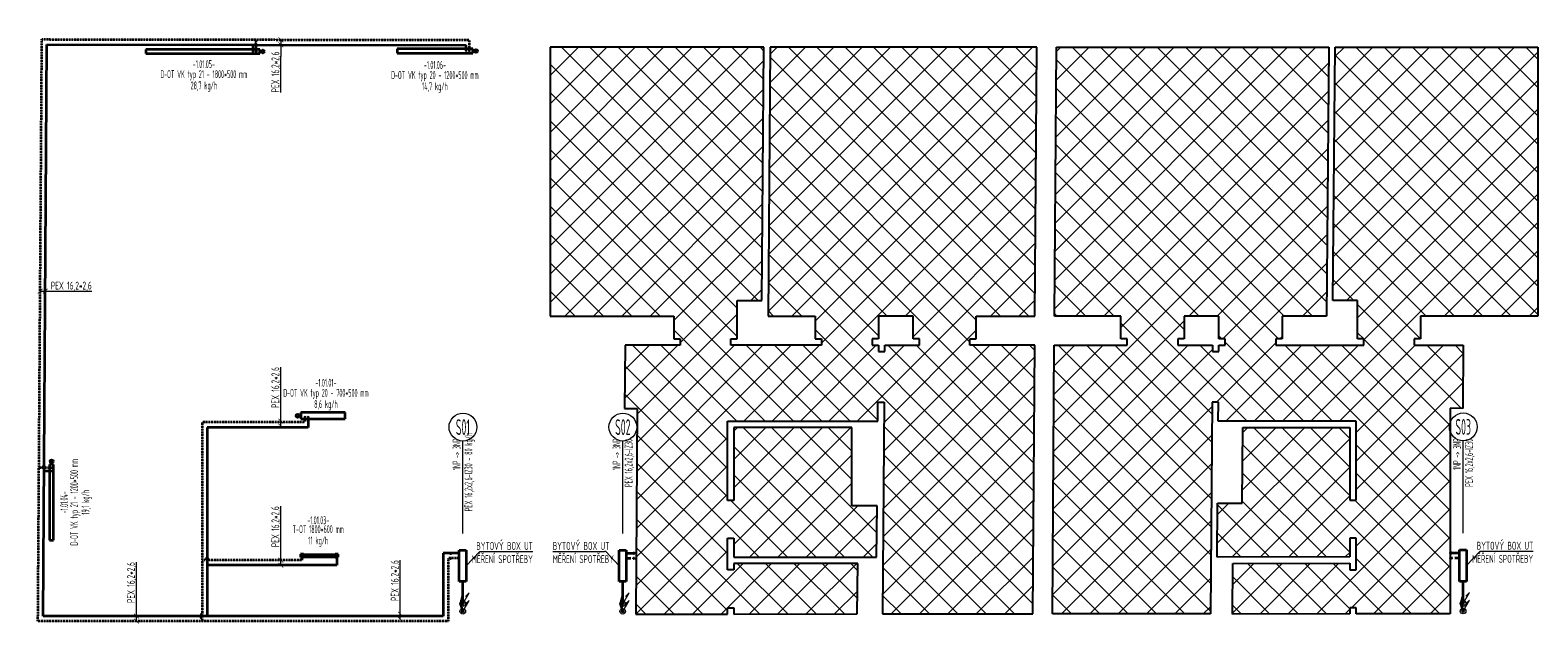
# Model space of a CAD drawing. Header units: millimetres. Extents: x 14365 to 105143, y -126377 to -22383.
# Tile 92 of 191: x 32762 to 56630, y -97446 to -88051. Entities that reach past the tile are written whole.
import ezdxf
from ezdxf.enums import TextEntityAlignment as Align

# ---------------------------------------------------------------- set-up
doc = ezdxf.new("R2010")
doc.units = ezdxf.units.MM
doc.linetypes.add('ČÁRKOVANÁ', pattern=[0.75, 0.5, -0.25])
for name, color, linetype, lineweight in [('JS_VYT_POPIS - OBECNĚ', 7, 'Continuous', 5), ('UT_IZOLACE - TEPELNÁ', 6, 'IZOLACE TEPELNA', 5), ('UT_KOTY - DIMENZE', 7, 'Continuous', 5), ('UT_POTRUBI - PŘÍVOD', 1, 'Continuous', 35), ('UT_POTRUBI - ZPÁTEČKA', 5, 'ČÁRKOVANÁ', 35), ('UT_ZAŘÍZENÍ - OT', 3, 'Continuous', 35), ('VZT_50 POPIS - OBECNE', 7, 'Continuous', 5), ('VZT_KOTY - DIMENZE', 7, 'Continuous', 5)]:
    doc.layers.add(name, color=color, linetype=linetype, lineweight=lineweight)
doc.styles.add('ISOCP 2.5', font='isocp.shx', dxfattribs={"width": 0.6, "height": 2.5})
doc.styles.get("Standard").update_dxf_attribs({"font": 'arial.ttf'})
doc.styles.add('VZT_POPIS', font='isocp.shx', dxfattribs={"width": 0.6, "height": 125})
doc.linetypes.add('IZOLACE TEPELNA', pattern='A,12.7,-1.5,["T",Standard,S=2.54,R=0,X=0,Y=-1.27],-3', length=17.2)

# ---------------------------------------------------------------- blocks, each defined once
blk = doc.blocks.new('_ArchTick')
at = {"color": 0, "linetype": 'ByBlock', "const_width": 0.15}
blk.add_lwpolyline([(-0.5, -0.5), (0.5, 0.5)], dxfattribs=at)

msp = doc.modelspace()

# ---------------------------------------------------------------- linework, layer by layer
at = {"layer": 'Defpoints'}
for p, q in [((44379, -88321), (40995, -88321)), ((40995, -88321), (40995, -92577)), ((44346, -92331), (44379, -88321)), ((44479, -88321), (44444, -92577)), ((48699, -88321), (44479, -88321)), ((48668, -92577), (48699, -88321)), ((48978, -92577), (49009, -88321)), ((49009, -88321), (53319, -88321)), ((53319, -88321), (53284, -92577)), ((53386, -92328), (53419, -88321)), ((53419, -88321), (56630, -88321)), ((56630, -88321), (56630, -92577)), ((43954, -92937), (43956, -92331)), ((43956, -92331), (44346, -92331)), ((53774, -92331), (53386, -92328)), ((53774, -92937), (53774, -92331)), ((40995, -92577), (42954, -92577)), ((42954, -92577), (42954, -92937)), ((44444, -92577), (45190, -92577)), ((45190, -92577), (45190, -92937)), ((46740, -92577), (46190, -92577)), ((46190, -92577), (46190, -92937)), ((46740, -92937), (46740, -92577)), ((47740, -92937), (47740, -92577)), ((47740, -92577), (48668, -92577)), ((50031, -92577), (48978, -92577)), ((50031, -92937), (50031, -92577)), ((51581, -92577), (51031, -92577)), ((51031, -92577), (51031, -92937)), ((51581, -92937), (51581, -92577)), ((53284, -92577), (52581, -92577)), ((52581, -92577), (52581, -92937)), ((56630, -92577), (54774, -92577)), ((54774, -92577), (54774, -92937)), ((42180, -93037), (42173, -94037)), ((43054, -93037), (42180, -93037)), ((42954, -92937), (43054, -92937)), ((43054, -92937), (43054, -93037)), ((43854, -93037), (43854, -92937)), ((43854, -92937), (43954, -92937)), ((45290, -93037), (43854, -93037)), ((45190, -92937), (45290, -92937)), ((45290, -92937), (45290, -93037)), ((46090, -92937), (46090, -93037)), ((46190, -92937), (46090, -92937)), ((46090, -93037), (46190, -93037)), ((46190, -93037), (46190, -93136)), ((46290, -93137), (46290, -93037)), ((46290, -93037), (46840, -93037)), ((46840, -92937), (46740, -92937)), ((46840, -93037), (46840, -92937)), ((47640, -93037), (47640, -92937)), ((47640, -92937), (47740, -92937)), ((48665, -93037), (47640, -93037)), ((48638, -97289), (48665, -93037)), ((48948, -97289), (48975, -93037)), ((48975, -93037), (50131, -93037)), ((50131, -92937), (50031, -92937)), ((50131, -93037), (50131, -92937)), ((51031, -92937), (50931, -92937)), ((50931, -92937), (50931, -93037)), ((50931, -93037), (51481, -93037)), ((51481, -93037), (51480, -93137)), ((51580, -93138), (51581, -93037)), ((51681, -92937), (51581, -92937)), ((51581, -93037), (51681, -93037)), ((51681, -93037), (51681, -92937)), ((52581, -92937), (52481, -92937)), ((52481, -92937), (52481, -93037)), ((52481, -93037), (53874, -93037)), ((53874, -92937), (53774, -92937)), ((53874, -93037), (53874, -92937)), ((54774, -92937), (54674, -92937)), ((54674, -92937), (54674, -93037)), ((54674, -93037), (55450, -93037)), ((55450, -93037), (55443, -94036)), ((46190, -93136), (46290, -93137)), ((51480, -93137), (51580, -93138)), ((42173, -94037), (42372, -94039)), ((42372, -94039), (42349, -97291)), ((46181, -94237), (46183, -93936)), ((46183, -93936), (46283, -93937)), ((46283, -93937), (46256, -97290)), ((51473, -93937), (51446, -97289)), ((51573, -93938), (51473, -93937)), ((51571, -94237), (51573, -93938)), ((55443, -94036), (55243, -94035)), ((55243, -94035), (55244, -97288)), ((43800, -95492), (43800, -94237)), ((43800, -94237), (46181, -94237)), ((53755, -94237), (51571, -94237)), ((53755, -95490), (53755, -94237)), ((45770, -94337), (43900, -94337)), ((43900, -94337), (43900, -95492)), ((45770, -95576), (45770, -94337)), ((51950, -95538), (51960, -94337)), ((51960, -94337), (53655, -94337)), ((53655, -94337), (53655, -95490)), ((43900, -95492), (43800, -95492)), ((46170, -95579), (45770, -95576)), ((46163, -96390), (46170, -95579)), ((51554, -96389), (51560, -95538)), ((51560, -95538), (51950, -95538)), ((53655, -95490), (53755, -95490)), ((43800, -96592), (43800, -96092)), ((43800, -96092), (43900, -96092)), ((43900, -96092), (43900, -96391)), ((53755, -96090), (53655, -96090)), ((53655, -96090), (53655, -96388)), ((53755, -96590), (53755, -96090)), ((43900, -96391), (46163, -96390)), ((53655, -96388), (51554, -96389)), ((43900, -96592), (43800, -96592)), ((45863, -96490), (43900, -96490)), ((43900, -96490), (43900, -96592)), ((45856, -97290), (45863, -96490)), ((51796, -97292), (51803, -96489)), ((51803, -96489), (53655, -96488)), ((53655, -96488), (53655, -96590)), ((53655, -96590), (53755, -96590)), ((42349, -97291), (43800, -97291)), ((43800, -97291), (43800, -97192)), ((43800, -97192), (43900, -97192)), ((43900, -97192), (43900, -97291)), ((43900, -97291), (45856, -97290)), ((46256, -97290), (48638, -97289)), ((51446, -97289), (48948, -97289)), ((53655, -97288), (51796, -97292)), ((53755, -97190), (53655, -97190)), ((53655, -97190), (53655, -97288)), ((53755, -97288), (53755, -97190)), ((55244, -97288), (53755, -97288))]:
    msp.add_line(p, q, dxfattribs=at)
at = {"layer": 'JS_VYT_POPIS - OBECNĚ'}
for p, q in [((39613, -95702), (39613, -94553)), ((42145, -95702), (42145, -94553)), ((55449, -95698), (55449, -94549)), ((39613, -95852), (39613, -95702)), ((42145, -95852), (42145, -95702)), ((55449, -95848), (55449, -95698)), ((39613, -96015), (39613, -95852)), ((42145, -96015), (42145, -95852)), ((55449, -96011), (55449, -95848))]:
    msp.add_line(p, q, dxfattribs=at)
for centre in [(39613, -94333), (42145, -94333), (55449, -94329)]:
    msp.add_circle(centre, 220, dxfattribs=at)
at = {"layer": 'UT_IZOLACE - TEPELNÁ', "ltscale": 10}
for centre in [(39611, -97128), (42143, -97128), (55447, -97124), (39611, -97248), (42143, -97248), (55447, -97244)]:
    msp.add_circle(centre, 44, dxfattribs=at)
at = {"layer": 'UT_KOTY - DIMENZE'}
for points in [[(36731, -88203), (36731, -88467)], [(36731, -88283), (36731, -88467)], [(36731, -89036), (36731, -88467)], [(32921, -92181), (33168, -92181)], [(33001, -92181), (33168, -92181)], [(33168, -92181), (33737, -92181)], [(36731, -93952), (36731, -93383)], [(36731, -94237), (36731, -93952)], [(36731, -94317), (36731, -93952)], [(36731, -96154), (36731, -95585)], [(36731, -96439), (36731, -96154)], [(36731, -96519), (36731, -96154)], [(34445, -97038), (34445, -96469)], [(38622, -97007), (38622, -96438)], [(34445, -97323), (34445, -97038)], [(34445, -97403), (34445, -97038)], [(38622, -97292), (38622, -97007)], [(38622, -97372), (38622, -97007)]]:
    msp.add_lwpolyline(points, dxfattribs=at)
at = {"layer": 'UT_POTRUBI - PŘÍVOD'}
for p, q in [((32966, -97323), (33027, -88276)), ((33027, -88276), (39665, -88287)), ((37163, -94337), (35563, -94337)), ((35563, -94337), (35563, -97323)), ((39411, -96329), (39298, -96329)), ((39298, -96329), (39298, -97323)), ((39298, -97323), (32966, -97323))]:
    msp.add_line(p, q, dxfattribs=at)
at = {"layer": 'UT_POTRUBI - PŘÍVOD', "linetype": 'Continuous'}
for p, q in [((36291, -88389), (36291, -88282)), ((39665, -88380), (39665, -88287)), ((37163, -94171), (37163, -94337)), ((33100, -95028), (32982, -95028)), ((39555, -96328), (39419, -96329)), ((39555, -96778), (39555, -96278)), ((39555, -96278), (39665, -96278)), ((39665, -96278), (39665, -96778)), ((42088, -96778), (42088, -96278)), ((42088, -96278), (42198, -96278)), ((42198, -96278), (42198, -96778)), ((42198, -96328), (42321, -96329)), ((55392, -96325), (55255, -96325)), ((55392, -96775), (55392, -96275)), ((55392, -96275), (55502, -96275)), ((55502, -96275), (55502, -96775)), ((39665, -96778), (39555, -96778)), ((39611, -97118), (39610, -96778)), ((42198, -96778), (42088, -96778)), ((42143, -97118), (42143, -96778)), ((55502, -96775), (55392, -96775)), ((55447, -97114), (55447, -96775))]:
    msp.add_line(p, q, dxfattribs=at)
at = {"layer": 'UT_POTRUBI - PŘÍVOD', "ltscale": 8}
for p, q in [((37615, -96392), (37615, -96439)), ((37615, -96519), (35563, -96519)), ((37615, -96439), (37615, -96519))]:
    msp.add_line(p, q, dxfattribs=at)
at = {"layer": 'UT_POTRUBI - PŘÍVOD', "linetype": 'Continuous', "lineweight": 5}
for centre in [(36291, -88389), (39665, -88380), (37163, -94171), (33100, -95028)]:
    msp.add_circle(centre, 10, dxfattribs=at)
at = {"layer": 'UT_POTRUBI - PŘÍVOD', "linetype": 'Continuous'}
for centre, radius in [((39419, -96329), 8.1), ((42321, -96329), 8.1), ((55255, -96325), 8.1), ((39611, -97128), 10), ((42143, -97128), 10), ((55447, -97124), 10)]:
    msp.add_circle(centre, radius, dxfattribs=at)
at = {"layer": 'UT_POTRUBI - ZPÁTEČKA', "linetype": 'ČÁRKOVANÁ', "ltscale": 8}
for p, q in [((36341, -88260), (36341, -88202)), ((39715, -88380), (39715, -88206)), ((37113, -94257), (35483, -94257)), ((35483, -94257), (35483, -97293)), ((32956, -94978), (32902, -94977)), ((33100, -94978), (33006, -94978)), ((39555, -96408), (39419, -96409)), ((35483, -97353), (35483, -97403))]:
    msp.add_line(p, q, dxfattribs=at)
at = {"layer": 'UT_POTRUBI - ZPÁTEČKA', "linetype": 'ČÁRKOVANÁ', "ltscale": 150}
for p, q in [((36341, -88307), (36341, -88302)), ((36341, -88389), (36341, -88307)), ((36341, -88307), (36341, -88307)), ((37113, -94171), (37113, -94257)), ((42198, -96408), (42321, -96409)), ((55392, -96405), (55255, -96405))]:
    msp.add_line(p, q, dxfattribs=at)
at = {"layer": 'UT_POTRUBI - ZPÁTEČKA', "ltscale": 8}
for p, q in [((37065, -96392), (37065, -96439)), ((35532, -96439), (35483, -96439)), ((37065, -96439), (35594, -96439))]:
    msp.add_line(p, q, dxfattribs=at)
at = {"layer": 'UT_POTRUBI - ZPÁTEČKA', "linetype": 'ČÁRKOVANÁ', "ltscale": 3}
for p, q in [((39582, -97116), (39609, -97015)), ((39608, -97238), (39582, -97139)), ((42114, -97116), (42141, -97015)), ((42141, -97238), (42114, -97139)), ((55418, -97113), (55445, -97012)), ((55445, -97234), (55418, -97136))]:
    msp.add_line(p, q, dxfattribs=at)
at = {"layer": 'UT_POTRUBI - ZPÁTEČKA', "linetype": 'ČÁRKOVANÁ', "ltscale": 8}
msp.add_lwpolyline([(39411, -96409), (39378, -96409), (39378, -97403), (32886, -97403), (32948, -88196), (39715, -88206)], dxfattribs=at)
at = {"layer": 'UT_POTRUBI - ZPÁTEČKA', "linetype": 'ČÁRKOVANÁ', "lineweight": 5, "ltscale": 150}
for centre in [(36341, -88389), (39715, -88380), (37113, -94171), (33100, -94978)]:
    msp.add_circle(centre, 10, dxfattribs=at)
at = {"layer": 'UT_POTRUBI - ZPÁTEČKA', "linetype": 'ČÁRKOVANÁ', "ltscale": 150}
for centre in [(39419, -96409), (42321, -96409), (55255, -96405)]:
    msp.add_circle(centre, 8.1, dxfattribs=at)
at = {"layer": 'UT_POTRUBI - ZPÁTEČKA', "linetype": 'Continuous'}
for centre in [(39611, -97248), (42144, -97248), (55448, -97244)]:
    msp.add_circle(centre, 10, dxfattribs=at)
at = {"layer": 'UT_POTRUBI - ZPÁTEČKA', "linetype": 'ČÁRKOVANÁ', "ltscale": 8}
for centre, radius, start, end in [((36341, -88281), 21, 90, 270), ((32981, -94978), 25, 0, 180)]:
    msp.add_arc(centre, radius, start, end, dxfattribs=at)
at = {"layer": 'UT_POTRUBI - ZPÁTEČKA', "ltscale": 8}
msp.add_arc((35563, -96439), 31.2, 0, 180, dxfattribs=at)
at = {"layer": 'UT_POTRUBI - ZPÁTEČKA', "linetype": 'ČÁRKOVANÁ', "ltscale": 3}
for centre, start, end in [((39624, -97128), 165, 195), ((39566, -97004), 345, 0), ((42157, -97128), 165, 195), ((42099, -97004), 345, 0), ((55461, -97124), 165, 195), ((55403, -97000), 345, 0)]:
    msp.add_arc(centre, 44, start, end, dxfattribs=at)
at = {"layer": 'UT_POTRUBI - ZPÁTEČKA', "ltscale": 10}
msp.add_arc((35483, -97323), 30.1, 90, 270, dxfattribs=at)
at = {"layer": 'UT_ZAŘÍZENÍ - OT', "linetype": 'Continuous'}
for p, q in [((36396, -88356), (34596, -88356)), ((34596, -88356), (34596, -88422)), ((34596, -88422), (36396, -88422)), ((36396, -88422), (36396, -88356)), ((39770, -88347), (38570, -88347)), ((38570, -88347), (38570, -88413)), ((38570, -88413), (39770, -88413)), ((39770, -88413), (39770, -88347)), ((37749, -94101), (37049, -94101)), ((37049, -94101), (37049, -94201)), ((37049, -94201), (37749, -94201)), ((37749, -94201), (37749, -94101)), ((33133, -94923), (33067, -94923)), ((33067, -94923), (33067, -96123)), ((33133, -96123), (33133, -94923)), ((33067, -96123), (33133, -96123)), ((37090, -96342), (37040, -96342)), ((37040, -96342), (37040, -96392)), ((37040, -96392), (37090, -96392)), ((37090, -96392), (37090, -96342)), ((37090, -96351), (37590, -96351)), ((37090, -96351), (37590, -96351)), ((37090, -96351), (37590, -96351)), ((37090, -96351), (37590, -96351)), ((37090, -96351), (37590, -96351)), ((37090, -96351), (37590, -96351)), ((37090, -96351), (37590, -96351)), ((37090, -96351), (37590, -96351)), ((37090, -96351), (37590, -96351)), ((37090, -96351), (37590, -96351)), ((37090, -96351), (37590, -96351)), ((37090, -96351), (37590, -96351)), ((37090, -96351), (37590, -96351)), ((37090, -96351), (37590, -96351)), ((37090, -96351), (37590, -96351)), ((37090, -96351), (37590, -96351)), ((37090, -96351), (37590, -96351)), ((37090, -96356), (37590, -96356)), ((37090, -96356), (37590, -96356)), ((37090, -96356), (37590, -96356)), ((37090, -96356), (37590, -96356)), ((37090, -96356), (37590, -96356)), ((37090, -96356), (37590, -96356)), ((37090, -96356), (37590, -96356)), ((37090, -96356), (37590, -96356)), ((37090, -96356), (37590, -96356)), ((37090, -96356), (37590, -96356)), ((37090, -96356), (37590, -96356)), ((37090, -96356), (37590, -96356)), ((37090, -96356), (37590, -96356)), ((37090, -96356), (37590, -96356)), ((37090, -96356), (37590, -96356)), ((37090, -96356), (37590, -96356)), ((37090, -96356), (37590, -96356)), ((37090, -96356), (37590, -96356)), ((37090, -96356), (37590, -96356)), ((37090, -96356), (37590, -96356)), ((37090, -96356), (37590, -96356)), ((37090, -96356), (37590, -96356)), ((37090, -96356), (37590, -96356)), ((37090, -96356), (37590, -96356)), ((37090, -96356), (37590, -96356)), ((37090, -96356), (37590, -96356)), ((37090, -96356), (37590, -96356)), ((37090, -96356), (37590, -96356)), ((37090, -96356), (37590, -96356)), ((37090, -96356), (37590, -96356)), ((37090, -96356), (37590, -96356)), ((37090, -96356), (37590, -96356)), ((37090, -96356), (37590, -96356)), ((37090, -96356), (37590, -96356)), ((37090, -96369), (37590, -96369)), ((37090, -96369), (37590, -96369)), ((37090, -96369), (37590, -96369)), ((37090, -96369), (37590, -96369)), ((37090, -96369), (37590, -96369)), ((37090, -96369), (37590, -96369)), ((37090, -96369), (37590, -96369)), ((37090, -96369), (37590, -96369)), ((37090, -96369), (37590, -96369)), ((37090, -96369), (37590, -96369)), ((37090, -96369), (37590, -96369)), ((37090, -96369), (37590, -96369)), ((37090, -96369), (37590, -96369)), ((37090, -96369), (37590, -96369)), ((37090, -96369), (37590, -96369)), ((37090, -96369), (37590, -96369)), ((37090, -96369), (37590, -96369)), ((37090, -96369), (37590, -96369)), ((37090, -96369), (37590, -96369)), ((37090, -96369), (37590, -96369)), ((37090, -96369), (37590, -96369)), ((37090, -96369), (37590, -96369)), ((37090, -96369), (37590, -96369)), ((37090, -96369), (37590, -96369)), ((37090, -96369), (37590, -96369)), ((37090, -96369), (37590, -96369)), ((37090, -96369), (37590, -96369)), ((37090, -96369), (37590, -96369)), ((37090, -96369), (37590, -96369)), ((37090, -96369), (37590, -96369)), ((37090, -96369), (37590, -96369)), ((37090, -96369), (37590, -96369)), ((37090, -96369), (37590, -96369)), ((37090, -96369), (37590, -96369)), ((37090, -96382), (37590, -96382)), ((37090, -96382), (37590, -96382)), ((37090, -96382), (37590, -96382)), ((37090, -96382), (37590, -96382)), ((37090, -96382), (37590, -96382)), ((37090, -96382), (37590, -96382)), ((37090, -96382), (37590, -96382)), ((37090, -96382), (37590, -96382)), ((37090, -96382), (37590, -96382)), ((37090, -96382), (37590, -96382)), ((37090, -96382), (37590, -96382)), ((37090, -96382), (37590, -96382)), ((37090, -96382), (37590, -96382)), ((37090, -96382), (37590, -96382)), ((37090, -96382), (37590, -96382)), ((37090, -96382), (37590, -96382)), ((37090, -96382), (37590, -96382)), ((37090, -96382), (37590, -96382)), ((37090, -96382), (37590, -96382)), ((37090, -96382), (37590, -96382)), ((37090, -96382), (37590, -96382)), ((37090, -96382), (37590, -96382)), ((37090, -96382), (37590, -96382)), ((37090, -96382), (37590, -96382)), ((37090, -96382), (37590, -96382)), ((37090, -96382), (37590, -96382)), ((37090, -96382), (37590, -96382)), ((37090, -96382), (37590, -96382)), ((37090, -96382), (37590, -96382)), ((37090, -96382), (37590, -96382)), ((37090, -96382), (37590, -96382)), ((37090, -96382), (37590, -96382)), ((37090, -96382), (37590, -96382)), ((37090, -96382), (37590, -96382)), ((37090, -96387), (37590, -96387)), ((37090, -96387), (37590, -96387)), ((37090, -96387), (37590, -96387)), ((37090, -96387), (37590, -96387)), ((37090, -96387), (37590, -96387)), ((37090, -96387), (37590, -96387)), ((37090, -96387), (37590, -96387)), ((37090, -96387), (37590, -96387)), ((37090, -96387), (37590, -96387)), ((37090, -96387), (37590, -96387)), ((37090, -96387), (37590, -96387)), ((37090, -96387), (37590, -96387)), ((37090, -96387), (37590, -96387)), ((37090, -96387), (37590, -96387)), ((37090, -96387), (37590, -96387)), ((37090, -96387), (37590, -96387)), ((37090, -96387), (37590, -96387)), ((37640, -96342), (37590, -96342)), ((37590, -96342), (37590, -96392)), ((37640, -96342), (37590, -96342)), ((37590, -96342), (37590, -96392)), ((37590, -96392), (37640, -96392)), ((37590, -96392), (37640, -96392)), ((37640, -96392), (37640, -96342)), ((37640, -96392), (37640, -96342))]:
    msp.add_line(p, q, dxfattribs=at)
for centre in [(36446, -88388), (39820, -88382), (36999, -94153), (33102, -94873)]:
    msp.add_circle(centre, 25, dxfattribs=at)
at = {"layer": 'VZT_50 POPIS - OBECNE', "color": 1, "linetype": 'Continuous'}
for p, q in [((40995, -88770), (41444, -88321)), ((40995, -89219), (41893, -88321)), ((40995, -89668), (42342, -88321)), ((40995, -90117), (42791, -88321)), ((40995, -90566), (43240, -88321)), ((40995, -91015), (43689, -88321)), ((40995, -91464), (44138, -88321)), ((40995, -91913), (44377, -88531)), ((44353, -91499), (41175, -88321)), ((44356, -91054), (41624, -88321)), ((44360, -90608), (42073, -88321)), ((44364, -90163), (42522, -88321)), ((44367, -89718), (42971, -88321)), ((44371, -89272), (43420, -88321)), ((44374, -88827), (43869, -88321)), ((44378, -88381), (44318, -88321)), ((44445, -92504), (48628, -88321)), ((44448, -92052), (48179, -88321)), ((44452, -91599), (47730, -88321)), ((44456, -91146), (47281, -88321)), ((44459, -90694), (46832, -88321)), ((44463, -90241), (46383, -88321)), ((44467, -89788), (45934, -88321)), ((44470, -89335), (45485, -88321)), ((44474, -88883), (45036, -88321)), ((48574, -92577), (44477, -88480)), ((44478, -88430), (44587, -88321)), ((48671, -92225), (44767, -88321)), ((48674, -91779), (45216, -88321)), ((48677, -91334), (45665, -88321)), ((48681, -90888), (46114, -88321)), ((48684, -90442), (46563, -88321)), ((48687, -89996), (47012, -88321)), ((48690, -89551), (47461, -88321)), ((48694, -89105), (47910, -88321)), ((48697, -88659), (48359, -88321)), ((48979, -92460), (53118, -88321)), ((48982, -92008), (52669, -88321)), ((48986, -91555), (52220, -88321)), ((48989, -91103), (51771, -88321)), ((48992, -90651), (51322, -88321)), ((48996, -90198), (50873, -88321)), ((48999, -89746), (50424, -88321)), ((49002, -89294), (49975, -88321)), ((49006, -88841), (49526, -88321)), ((53064, -92577), (49008, -88521)), ((49009, -88389), (49077, -88321)), ((53286, -92350), (49257, -88321)), ((53290, -91905), (49706, -88321)), ((53293, -91460), (50155, -88321)), ((53297, -91014), (50604, -88321)), ((53301, -90569), (51053, -88321)), ((53304, -90123), (51502, -88321)), ((53308, -89678), (51951, -88321)), ((53311, -89232), (52400, -88321)), ((53315, -88787), (52849, -88321)), ((53319, -88342), (53298, -88321)), ((53392, -91639), (56630, -88401)), ((53396, -91186), (56261, -88321)), ((53399, -90734), (55812, -88321)), ((53403, -90281), (55363, -88321)), ((53407, -89828), (54914, -88321)), ((53410, -89376), (54465, -88321)), ((53414, -88923), (54016, -88321)), ((53418, -88470), (53567, -88321)), ((56630, -91653), (53418, -88441)), ((56630, -91204), (53747, -88321)), ((56630, -90755), (54196, -88321)), ((56630, -90306), (54645, -88321)), ((56630, -89857), (55094, -88321)), ((56630, -89408), (55543, -88321)), ((56630, -88959), (55992, -88321)), ((56630, -88510), (56441, -88321)), ((44349, -91945), (40995, -88590)), ((44821, -92577), (48697, -88701)), ((49311, -92577), (53317, -88571)), ((40995, -92362), (44373, -88984)), ((48125, -92577), (44474, -88926)), ((52615, -92577), (49005, -88967)), ((49760, -92577), (53313, -89024)), ((53388, -92092), (56630, -88850)), ((56630, -92102), (53414, -88886)), ((44287, -92331), (40995, -89039)), ((45190, -92656), (48693, -89154)), ((43956, -92449), (40995, -89488)), ((41229, -92577), (44370, -89436)), ((47740, -92642), (44470, -89371)), ((52526, -92937), (49001, -89413)), ((50031, -92755), (53309, -89477)), ((56630, -92551), (53411, -89332)), ((53599, -92330), (56630, -89299)), ((45290, -93005), (48690, -89606)), ((43954, -92897), (40995, -89937)), ((41678, -92577), (44366, -89889)), ((47640, -92991), (44466, -89817)), ((48967, -94268), (53306, -89929)), ((53377, -94237), (48998, -89858)), ((56207, -92577), (53407, -89777)), ((53774, -92604), (56630, -89748)), ((44508, -94237), (48687, -90058)), ((53874, -92953), (56630, -90197)), ((44846, -94237), (40995, -90386)), ((42127, -92577), (44362, -90342)), ((48656, -94455), (44463, -90262)), ((51268, -92577), (48995, -90304)), ((51107, -92577), (53302, -90382)), ((55758, -92577), (53403, -90222)), ((46617, -92577), (48683, -90511)), ((53039, -94237), (56630, -90646)), ((55309, -92577), (53400, -90668)), ((42736, -92577), (40995, -90835)), ((42576, -92577), (44359, -90794)), ((46329, -92577), (44459, -90708)), ((51031, -92789), (48992, -90750)), ((51556, -92577), (53298, -90835)), ((46190, -92888), (44456, -91153)), ((46740, -92903), (48680, -90963)), ((54860, -92577), (53396, -91113)), ((55148, -92577), (56630, -91095)), ((42287, -92577), (40995, -91284)), ((42954, -92648), (44355, -91247)), ((52030, -94237), (48988, -91196)), ((51645, -92937), (53295, -91287)), ((48647, -95794), (44452, -91598)), ((45855, -94237), (48677, -91415)), ((49921, -92577), (48985, -91641)), ((54771, -92937), (53393, -91559)), ((55597, -92577), (56630, -91544)), ((41838, -92577), (40995, -91733)), ((43054, -92997), (44351, -91700)), ((47964, -92577), (48673, -91868)), ((48956, -96075), (53291, -91740)), ((44981, -92577), (44448, -92044)), ((49472, -92577), (48982, -92087)), ((53716, -92331), (53389, -92004)), ((56046, -92577), (56630, -91993)), ((41389, -92577), (40995, -92182)), ((44169, -92331), (44348, -92152)), ((48413, -92577), (48670, -92320)), ((52903, -92577), (53288, -92193)), ((42372, -94128), (43955, -92544)), ((44532, -92577), (44445, -92489)), ((49023, -92577), (48979, -92533)), ((55421, -94036), (53774, -92390)), ((56495, -92577), (56630, -92442)), ((44397, -94237), (42954, -92795)), ((48645, -96240), (45190, -92786)), ((46281, -94260), (47740, -92801)), ((48964, -94720), (51031, -92653)), ((51472, -94128), (50031, -92687)), ((53873, -92937), (53774, -92839)), ((42174, -93876), (43014, -93037)), ((42177, -93425), (42565, -93037)), ((43800, -94538), (42299, -93037)), ((42362, -95485), (44810, -93037)), ((42365, -95033), (44361, -93037)), ((42368, -94580), (43912, -93037)), ((43948, -94237), (42748, -93037)), ((44059, -94237), (45259, -93037)), ((45295, -94237), (44095, -93037)), ((45744, -94237), (44544, -93037)), ((44957, -94237), (46157, -93037)), ((46181, -94225), (44993, -93037)), ((45406, -94237), (46606, -93037)), ((46273, -95166), (48402, -93037)), ((46277, -94713), (47953, -93037)), ((48650, -95348), (46340, -93037)), ((48653, -94901), (46789, -93037)), ((48659, -94009), (47687, -93037)), ((48662, -93563), (48136, -93037)), ((48664, -93117), (48585, -93037)), ((48961, -95172), (51096, -93037)), ((48970, -93816), (49749, -93037)), ((48973, -93364), (49300, -93037)), ((51461, -95464), (49034, -93037)), ((51465, -95019), (49483, -93037)), ((51468, -94573), (49932, -93037)), ((52479, -94237), (51279, -93037)), ((51543, -93938), (52481, -93000)), ((51628, -92937), (51581, -92890)), ((52928, -94237), (51681, -92990)), ((51692, -94237), (52892, -93037)), ((52141, -94237), (53341, -93037)), ((52543, -92937), (52581, -92900)), ((52590, -94237), (53790, -93037)), ((55243, -95654), (52626, -93037)), ((55243, -95205), (53075, -93037)), ((53488, -94237), (54688, -93037)), ((55243, -94756), (53524, -93037)), ((53755, -94420), (55137, -93037)), ((55243, -94307), (53874, -92939)), ((55446, -93612), (54871, -93037)), ((55449, -93166), (55320, -93037)), ((46270, -95618), (48664, -93224)), ((48959, -95624), (51480, -93102)), ((53755, -94869), (55449, -93174)), ((43800, -94987), (42178, -93365)), ((51457, -95910), (48972, -93425)), ((46266, -96071), (48661, -93676)), ((53755, -95318), (55446, -93626)), ((43800, -95436), (42175, -93811)), ((48953, -96527), (51473, -94007)), ((51454, -96355), (48970, -93871)), ((46262, -96524), (48658, -94128)), ((51581, -94237), (51571, -94227)), ((42352, -97291), (45306, -94337)), ((42359, -95937), (43800, -94496)), ((44305, -96390), (42369, -94455)), ((43900, -94396), (43959, -94337)), ((43900, -94845), (44408, -94337)), ((43900, -95294), (44857, -94337)), ((43900, -96192), (45755, -94337)), ((46101, -96390), (44048, -94337)), ((46166, -96007), (44497, -94337)), ((45770, -95161), (44946, -94337)), ((45770, -94712), (45395, -94337)), ((48642, -96686), (46280, -94324)), ((48950, -96979), (51469, -94460)), ((51450, -96801), (48967, -94317)), ((51555, -96170), (53388, -94337)), ((51952, -95324), (52939, -94337)), ((51956, -94871), (52490, -94337)), ((51959, -94419), (52041, -94337)), ((55081, -97288), (52130, -94337)), ((53655, -95413), (52579, -94337)), ((53655, -94964), (53028, -94337)), ((53133, -96388), (55243, -94278)), ((53655, -94515), (53477, -94337)), ((45652, -96390), (43900, -94638)), ((46259, -96976), (48655, -94580)), ((51786, -96389), (53655, -94519)), ((53655, -96311), (51958, -94614)), ((55243, -96103), (53755, -94615)), ((53755, -96216), (55243, -94727)), ((42355, -96390), (43800, -94945)), ((43800, -96335), (42366, -94901)), ((44151, -96390), (45770, -94771)), ((48639, -97132), (46276, -94770)), ((51447, -97246), (48964, -94763)), ((49089, -97289), (51465, -94913)), ((52235, -96389), (53655, -94969)), ((45203, -96390), (43900, -95087)), ((44600, -96390), (45770, -95220)), ((48347, -97290), (46273, -95215)), ((46394, -97290), (48652, -95032)), ((51041, -97289), (48961, -95209)), ((53283, -96388), (51954, -95060)), ((53130, -97289), (55243, -95176)), ((55243, -96553), (53755, -95064)), ((42352, -96842), (43800, -95394)), ((44307, -97290), (42363, -95346)), ((49538, -97289), (51462, -95365)), ((52684, -96389), (53655, -95418)), ((44754, -96390), (43856, -95492)), ((45049, -96390), (45863, -95576)), ((47898, -97290), (46269, -95661)), ((46843, -97290), (48649, -95484)), ((50592, -97289), (48958, -95656)), ((51559, -95717), (51739, -95538)), ((52385, -96389), (51560, -95563)), ((52834, -96388), (51951, -95505)), ((53679, -97190), (55243, -95625)), ((55243, -97002), (53731, -95490)), ((43800, -97233), (42360, -95792)), ((45498, -96390), (46169, -95719)), ((47292, -97290), (48647, -95936)), ((49987, -97289), (51458, -95818)), ((45947, -96390), (46165, -96172)), ((47449, -97290), (46266, -96106)), ((50143, -97289), (48956, -96102)), ((51936, -96389), (51557, -96009)), ((54029, -97288), (55243, -96074)), ((43409, -97291), (42356, -96238)), ((42801, -97291), (43800, -96292)), ((47741, -97290), (48644, -96387)), ((50436, -97289), (51455, -96271)), ((53582, -96388), (53655, -96316)), ((54632, -97288), (53755, -96411)), ((43250, -97291), (44051, -96490)), ((43699, -97291), (44500, -96490)), ((44756, -97290), (43956, -96490)), ((44149, -97290), (44949, -96490)), ((45205, -97290), (44405, -96490)), ((44598, -97290), (45398, -96490)), ((45654, -97290), (44854, -96490)), ((45047, -97290), (45847, -96490)), ((45858, -97046), (45303, -96490)), ((45862, -96600), (45752, -96490)), ((47000, -97290), (46262, -96552)), ((49694, -97289), (48953, -96548)), ((51796, -97276), (52584, -96489)), ((51800, -96823), (52135, -96489)), ((52837, -97290), (52036, -96489)), ((52230, -97291), (53033, -96488)), ((53286, -97289), (52485, -96489)), ((52680, -97290), (53482, -96488)), ((53655, -97209), (52934, -96488)), ((54183, -97288), (53383, -96488)), ((54478, -97288), (55243, -96523)), ((42960, -97291), (42353, -96684)), ((48191, -97290), (48641, -96839)), ((50885, -97289), (51451, -96723)), ((52389, -97291), (51801, -96702)), ((42511, -97291), (42350, -97129)), ((45496, -97290), (45859, -96927)), ((46551, -97290), (46258, -96997)), ((49245, -97289), (48950, -96994)), ((54927, -97288), (55243, -96972)), ((51334, -97289), (51447, -97176)), ((51941, -97291), (51797, -97148)), ((53580, -97288), (53655, -97214))]:
    msp.add_line(p, q, dxfattribs=at)
at = {"layer": 'VZT_50 POPIS - OBECNE'}
for p, q in [((39611, -97128), (39711, -96954)), ((39611, -97248), (39711, -97074)), ((39711, -96954), (39655, -97011)), ((39711, -97074), (39655, -97131)), ((42144, -97128), (42244, -96954)), ((42144, -97248), (42244, -97074)), ((42244, -96954), (42187, -97011)), ((42244, -97074), (42187, -97131)), ((55448, -97124), (55548, -96951)), ((55448, -97244), (55548, -97071)), ((55548, -96951), (55491, -97007)), ((55548, -97071), (55491, -97127))]:
    msp.add_line(p, q, dxfattribs=at)
at = {"layer": 'VZT_KOTY - DIMENZE', "linetype": 'ByBlock'}
for p, q in [((39879, -96301), (39900, -96301)), ((41878, -96301), (41856, -96301)), ((55715, -96297), (55737, -96297))]:
    msp.add_line(p, q, dxfattribs=at)
for points in [[(39665, -96528), (39879, -96301)], [(39900, -96301), (40720, -96301)], [(41036, -96301), (41856, -96301)], [(42088, -96528), (41878, -96301)], [(55502, -96525), (55715, -96297)], [(55737, -96297), (56557, -96297)]]:
    msp.add_lwpolyline(points, dxfattribs=at)

# ---------------------------------------------------------------- block references
at = {"layer": 'UT_KOTY - DIMENZE', "xscale": 75, "yscale": 75, "zscale": 75}
for p, rotation in [((36731, -88203), 90), ((36731, -88283), 90), ((32921, -92181), 180), ((33001, -92181), 180), ((36731, -94237), 270), ((36731, -94317), 270), ((36731, -96439), 270), ((36731, -96519), 270), ((34445, -97323), 270), ((34445, -97403), 270), ((38622, -97292), 270), ((38622, -97372), 270)]:
    msp.add_blockref('_ArchTick', p, dxfattribs=dict(at, rotation=rotation))

# ---------------------------------------------------------------- texts
at = {"layer": 'JS_VYT_POPIS - OBECNĚ', "style": 'VZT_POPIS', "width": 0.5}
for s, height, p in [('-1.01.05-', 125, (35512, -88588)), ('-1.01.06-', 125, (39170, -88602)), ('D-OT VK typ 21 - 1800*500 mm', 125, (35512, -88747)), ('D-OT VK typ 20 - 1200*500 mm', 125, (39170, -88761)), ('28,7 kg/h', 125, (35512, -88925)), ('14,7 kg/h', 125, (39170, -88939)), ('D-OT VK typ 20 - 700*500 mm', 125, (37445, -93790)), ('-1.01.01-', 125, (37445, -93631)), ('8,6 kg/h', 125, (37445, -93968)), ('S01', 250, (39613, -94333)), ('S02', 250, (42145, -94333)), ('S03', 250, (55449, -94329)), ('T-OT 1800*600 mm', 125, (37323, -95948)), ('-1.01.03-', 125, (37323, -95807)), ('11 kg/h', 125, (37323, -96126))]:
    msp.add_text(s, height=height, dxfattribs=at).set_placement(p, align=Align.MIDDLE_CENTER)
for s, p in [('1NP -> 3NP', (39613, -95015)), ('PEX 16,2x2,6-IZ30 - 80 kg/h', (39801, -95666)), ('1NP -> 3NP', (42145, -95015)), ('PEX 16,2x2,6-IZ30', (42336, -95280)), ('1NP -> 3NP', (55449, -95011)), ('PEX 16,2x2,6-IZ30', (55640, -95277))]:
    msp.add_text(s, height=125, rotation=90, dxfattribs=at).set_placement(p, align=Align.BOTTOM_LEFT)
for s, p in [('D-OT VK typ 21 - 1200*500 mm', (33459, -95523)), ('-1.01.04-', (33300, -95523)), ('19,1 kg/h', (33637, -95523))]:
    msp.add_text(s, height=125, rotation=90, dxfattribs=at).set_placement(p, align=Align.MIDDLE_CENTER)
at = {"layer": 'UT_KOTY - DIMENZE', "char_height": 125, "rotation": 90, "style": 'ISOCP 2.5'}
for insert, attachment_point in [((36581, -89036), 1), ((36581, -93383), 3), ((36581, -95585), 3), ((34295, -96469), 3), ((38472, -96438), 3)]:
    msp.add_mtext('PEX 16,2*2,6', dxfattribs=dict(at, insert=insert, attachment_point=attachment_point))
at = {"layer": 'UT_KOTY - DIMENZE', "insert": (33737, -92031), "char_height": 125, "attachment_point": 3, "style": 'ISOCP 2.5'}
msp.add_mtext('PEX 16,2*2,6', dxfattribs=at)
at = {"layer": 'VZT_KOTY - DIMENZE', "char_height": 125, "style": 'VZT_POPIS'}
for insert, attachment_point in [((40720, -96151), 3), ((41036, -96151), 1), ((56557, -96147), 3)]:
    msp.add_mtext('BYTOVÝ BOX UT\\PMĚŘENÍ SPOTŘEBY', dxfattribs=dict(at, insert=insert, attachment_point=attachment_point))

doc.saveas('drawing.dxf')
